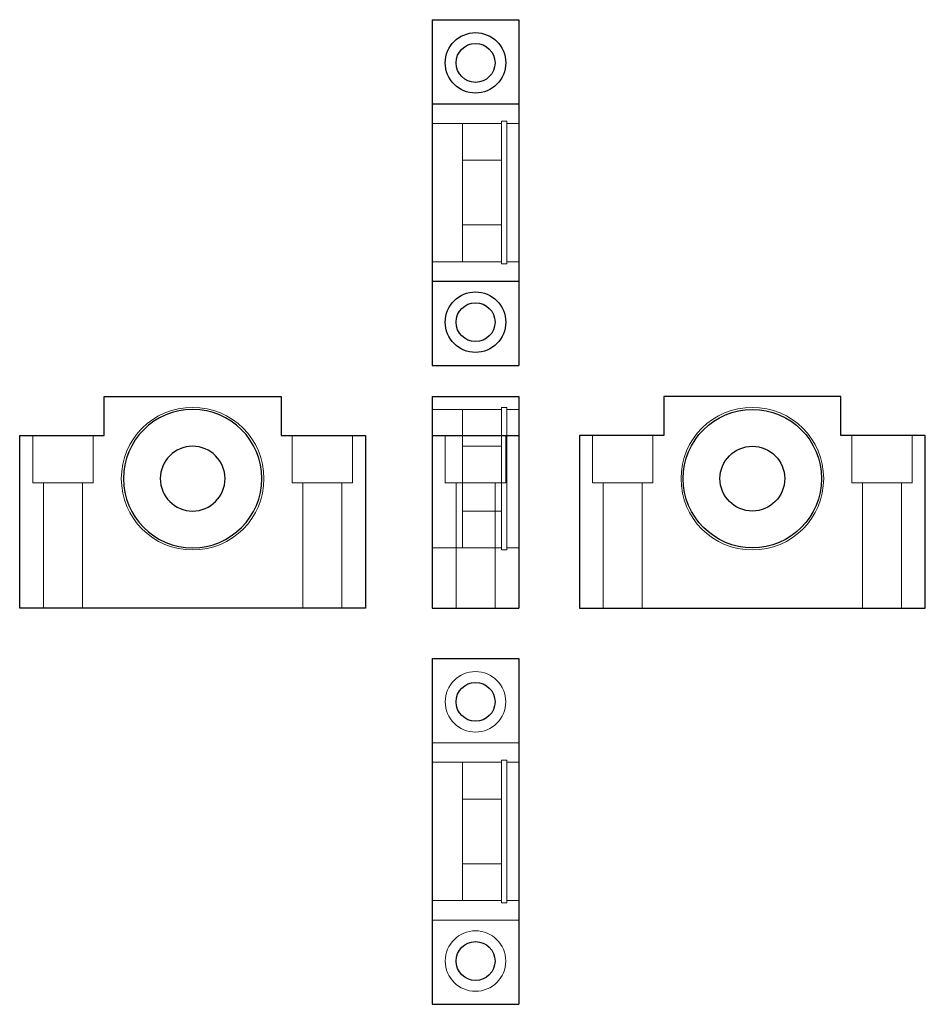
# Model space of a CAD drawing. Header units: millimetres. Extents: x 4969 to 5179, y 6559 to 6787.
import ezdxf
from ezdxf.lldxf.tags import DXFTag

# ---------------------------------------------------------------- set-up
doc = ezdxf.new("R2010")
doc.units = ezdxf.units.MM
doc.layers.add('1', color=7, linetype='CONTINUOUS', true_color=0xffffff)
tags = doc.linetypes.add('DASHED', pattern=[25.72, 12.86, -12.86]).pattern_tags.tags
tags[6:7] = [DXFTag(74, 4), DXFTag(75, 0), DXFTag(340, '0'), DXFTag(46, 0.0), DXFTag(50, 0.0), DXFTag(44, 0.0), DXFTag(45, 0.0)]
tags[4:5] = [DXFTag(74, 4), DXFTag(75, 0), DXFTag(340, '0'), DXFTag(46, 0.0), DXFTag(50, 0.0), DXFTag(44, 0.0), DXFTag(45, 0.0)]

msp = doc.modelspace()

# ---------------------------------------------------------------- linework, layer by layer
at = {"layer": '1', "color": 7, "linetype": 'Continuous'}
for p, q in [((5064.67, 6787.16), (5064.67, 6767.66)), ((5064.67, 6787.16), (5084.67, 6787.16)), ((5084.67, 6787.16), (5084.67, 6767.66)), ((5064.67, 6767.66), (5064.67, 6726.66)), ((5064.67, 6767.66), (5084.67, 6767.66)), ((5084.67, 6767.66), (5084.67, 6726.66)), ((5064.67, 6726.66), (5084.67, 6726.66)), ((5064.67, 6726.66), (5064.67, 6707.16)), ((5084.67, 6726.66), (5084.67, 6707.16)), ((5064.67, 6707.16), (5084.67, 6707.16)), ((4988.73, 6699.95), (5029.73, 6699.95)), ((4988.73, 6690.95), (4988.73, 6699.95)), ((5029.73, 6699.95), (5029.73, 6690.95)), ((5064.67, 6699.95), (5084.67, 6699.95)), ((5064.67, 6699.95), (5064.67, 6690.95)), ((5084.67, 6699.95), (5084.67, 6690.95)), ((5118.2, 6699.95), (5118.2, 6690.95)), ((5159.2, 6699.95), (5118.2, 6699.95)), ((5159.2, 6690.95), (5159.2, 6699.95)), ((4969.23, 6690.95), (4988.73, 6690.95)), ((4969.23, 6650.95), (4969.23, 6690.95)), ((5029.73, 6690.95), (5049.23, 6690.95)), ((5049.23, 6690.95), (5049.23, 6650.95)), ((5064.67, 6690.95), (5084.67, 6690.95)), ((5064.67, 6690.95), (5064.67, 6650.95)), ((5084.67, 6690.95), (5084.67, 6650.95)), ((5098.7, 6690.95), (5098.7, 6650.95)), ((5118.2, 6690.95), (5098.7, 6690.95)), ((5178.7, 6690.95), (5159.2, 6690.95)), ((5178.7, 6650.95), (5178.7, 6690.95)), ((5049.23, 6650.95), (4969.23, 6650.95)), ((5064.67, 6650.95), (5084.67, 6650.95)), ((5098.7, 6650.95), (5178.7, 6650.95)), ((5064.67, 6639.31), (5084.67, 6639.31)), ((5064.67, 6639.31), (5064.67, 6559.31)), ((5084.67, 6639.31), (5084.67, 6559.31)), ((5064.67, 6559.31), (5084.67, 6559.31))]:
    msp.add_line(p, q, dxfattribs=at)
at = {"layer": '1', "color": 8, "linetype": 'DASHED', "lineweight": 5}
for p, q in [((5071.67, 6763.16), (5064.67, 6763.16)), ((5080.67, 6763.16), (5071.67, 6763.16)), ((5071.67, 6763.16), (5071.67, 6731.16)), ((5081.87, 6763.66), (5080.67, 6763.66)), ((5080.67, 6763.66), (5080.67, 6747.16)), ((5081.87, 6763.66), (5081.87, 6747.16)), ((5084.67, 6763.16), (5081.87, 6763.16)), ((5080.67, 6754.66), (5071.67, 6754.66)), ((5080.67, 6747.16), (5080.67, 6730.66)), ((5081.87, 6747.16), (5081.87, 6730.66)), ((5071.67, 6739.66), (5080.67, 6739.66)), ((5064.67, 6731.16), (5071.67, 6731.16)), ((5071.67, 6731.16), (5080.67, 6731.16)), ((5081.87, 6731.16), (5084.67, 6731.16)), ((5080.67, 6730.66), (5081.87, 6730.66)), ((5071.67, 6696.95), (5064.67, 6696.95)), ((5080.67, 6696.95), (5071.67, 6696.95)), ((5071.67, 6664.95), (5071.67, 6696.95)), ((5081.87, 6697.45), (5080.67, 6697.45)), ((5080.67, 6697.45), (5080.67, 6664.45)), ((5081.87, 6697.45), (5081.87, 6664.45)), ((5084.67, 6696.95), (5081.87, 6696.95)), ((4972.23, 6690.95), (4972.23, 6679.95)), ((4986.23, 6679.95), (4986.23, 6690.95)), ((5032.23, 6690.95), (5032.23, 6679.95)), ((5046.23, 6679.95), (5046.23, 6690.95)), ((5067.67, 6690.95), (5067.67, 6679.95)), ((5081.67, 6679.95), (5081.67, 6690.95)), ((5101.7, 6690.95), (5101.7, 6679.95)), ((5115.7, 6679.95), (5115.7, 6690.95)), ((5161.7, 6690.95), (5161.7, 6679.95)), ((5175.7, 6679.95), (5175.7, 6690.95)), ((5080.67, 6688.45), (5071.67, 6688.45)), ((4972.23, 6679.95), (4986.23, 6679.95)), ((4974.73, 6679.95), (4974.73, 6650.95)), ((4983.73, 6650.95), (4983.73, 6679.95)), ((5032.23, 6679.95), (5046.23, 6679.95)), ((5034.73, 6679.95), (5034.73, 6650.95)), ((5043.73, 6650.95), (5043.73, 6679.95)), ((5081.67, 6679.95), (5067.67, 6679.95)), ((5070.17, 6679.95), (5070.17, 6650.95)), ((5079.17, 6650.95), (5079.17, 6679.95)), ((5108.7, 6679.95), (5101.7, 6679.95)), ((5104.2, 6679.95), (5104.2, 6650.95)), ((5115.7, 6679.95), (5108.7, 6679.95)), ((5113.2, 6650.95), (5113.2, 6679.95)), ((5168.7, 6679.95), (5161.7, 6679.95)), ((5164.2, 6679.95), (5164.2, 6650.95)), ((5175.7, 6679.95), (5168.7, 6679.95)), ((5173.2, 6650.95), (5173.2, 6679.95)), ((5071.67, 6673.45), (5080.67, 6673.45)), ((5064.67, 6664.95), (5071.67, 6664.95)), ((5071.67, 6664.95), (5080.67, 6664.95)), ((5081.87, 6664.95), (5084.67, 6664.95)), ((5080.67, 6664.45), (5081.87, 6664.45)), ((5064.67, 6619.81), (5084.67, 6619.81)), ((5071.67, 6615.31), (5064.67, 6615.31)), ((5080.67, 6615.31), (5071.67, 6615.31)), ((5071.67, 6599.31), (5071.67, 6615.31)), ((5081.87, 6615.81), (5080.67, 6615.81)), ((5080.67, 6582.81), (5080.67, 6615.81)), ((5081.87, 6582.81), (5081.87, 6615.81)), ((5084.67, 6615.31), (5081.87, 6615.31)), ((5080.67, 6606.81), (5071.67, 6606.81)), ((5071.67, 6583.31), (5071.67, 6599.31)), ((5071.67, 6591.81), (5080.67, 6591.81)), ((5064.67, 6583.31), (5071.67, 6583.31)), ((5071.67, 6583.31), (5080.67, 6583.31)), ((5080.67, 6582.81), (5081.87, 6582.81)), ((5081.87, 6583.31), (5084.67, 6583.31)), ((5064.67, 6578.81), (5084.67, 6578.81))]:
    msp.add_line(p, q, dxfattribs=at)
at = {"layer": '1', "color": 7, "linetype": 'Continuous'}
for centre, radius in [((5074.67, 6777.16), 7), ((5074.67, 6777.16), 4.5), ((5074.67, 6717.16), 7), ((5074.67, 6717.16), 4.5), ((5138.7, 6680.95), 16), ((5138.7, 6680.95), 7.5), ((5074.67, 6629.31), 4.5), ((5074.67, 6569.31), 4.5)]:
    msp.add_circle(centre, radius, dxfattribs=at)
at = {"layer": '1', "color": 8, "linetype": 'DASHED', "lineweight": 5}
msp.add_circle((5009.23, 6680.95), 16.5, dxfattribs=at)
at = {"layer": '1', "color": 7, "linetype": 'Continuous', "extrusion": (0, 0, -1)}
for radius in [16, 7.5]:
    msp.add_circle((-5009.23, 6680.95), radius, dxfattribs=at)
at = {"layer": '1', "color": 8, "linetype": 'DASHED', "lineweight": 5, "extrusion": (0, 0, -1)}
for centre, radius in [((-5138.7, 6680.95), 16.5), ((-5074.67, 6629.31), 7), ((-5074.67, 6569.31), 7)]:
    msp.add_circle(centre, radius, dxfattribs=at)

doc.saveas('drawing.dxf')
